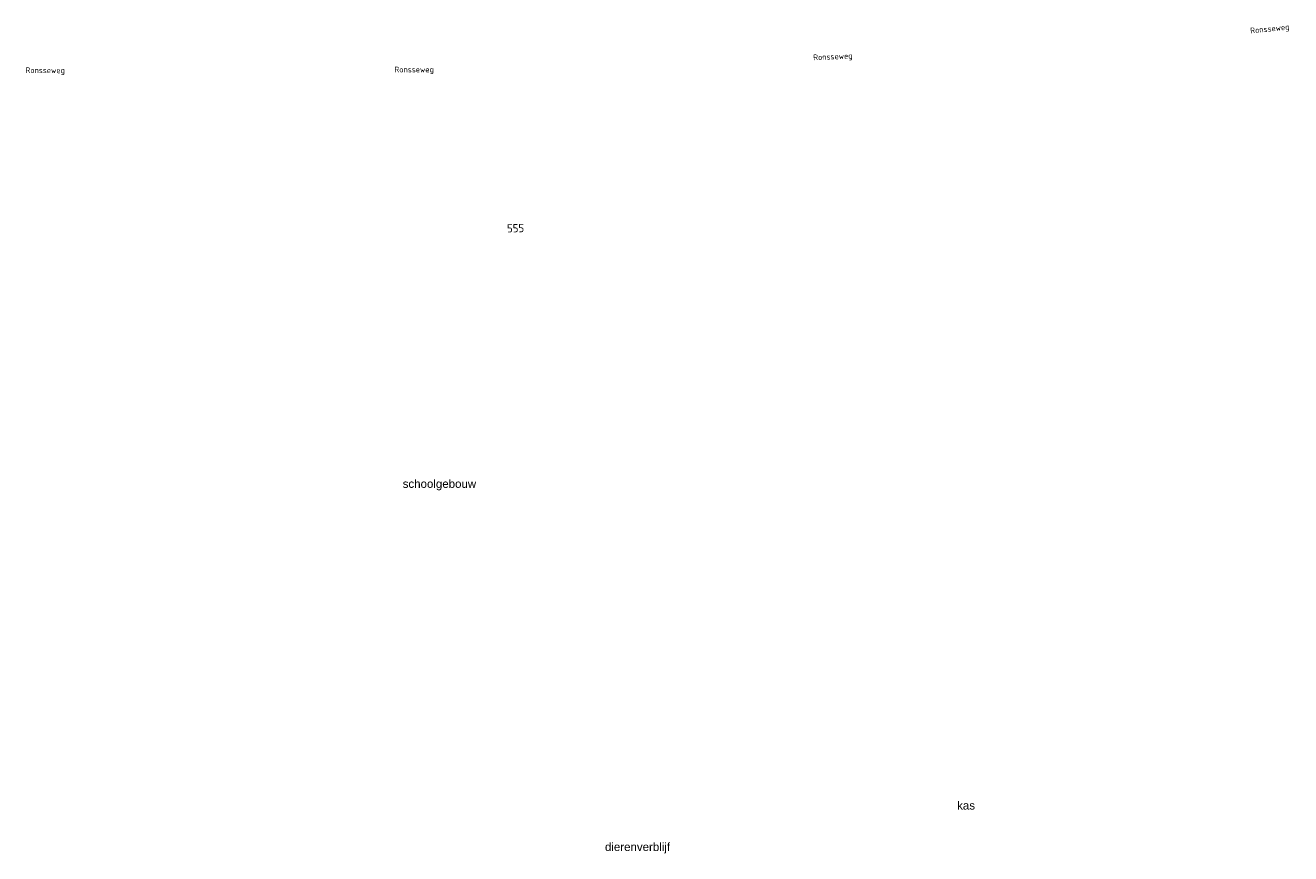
# Model space of a CAD drawing. Header units: millimetres. Extents: x 1137596 to 6076935, y -417599 to 265181.
# Tile 47 of 47: x 5923088 to 6076935, y 164490 to 265181. Entities that reach past the tile are written whole.
import ezdxf
from ezdxf.enums import TextEntityAlignment as Align

# ---------------------------------------------------------------- set-up
doc = ezdxf.new("R2010")
doc.units = ezdxf.units.MM
doc.header["$LTSCALE"] = 50
for name, color, linetype, lineweight in [('B-RO-OG-BEBOUWING-T18', 10, 'CONTINUOUS', 18), ('B-RO-OG-BEBOUWING_HUISNUMMER-T18', 10, 'CONTINUOUS', 18), ('B-RO-OG-BEBOUWING_STRAATNAAM-T18', 10, 'CONTINUOUS', 18), ('B-RO-OG-TOPOGRAFIE-T18', 10, 'CONTINUOUS', 18)]:
    doc.layers.add(name, color=color, linetype=linetype, lineweight=lineweight)
doc.layers.add('Txt50', color=4, linetype='CONTINUOUS')
doc.styles.add('BOS3', font='arial.ttf')
doc.styles.add('NLCS-ISO-M200-T18', font='NLCS-ISO.ttf', dxfattribs={"height": 0.36})

msp = doc.modelspace()

# ---------------------------------------------------------------- texts
at = {"layer": 'B-RO-OG-BEBOUWING-T18', "style": 'NLCS-ISO-M200-T18'}
msp.add_text('555', height=1000, rotation=0.82986034, dxfattribs=at).set_placement((5982692.8423, 240517.9449), align=Align.MIDDLE)
at = {"layer": 'B-RO-OG-BEBOUWING_HUISNUMMER-T18', "style": 'NLCS-ISO-M200-T18'}
msp.add_text('555', height=1000, rotation=0.82986034, dxfattribs=at).set_placement((5982692.8423, 240517.9449), align=Align.MIDDLE)
at = {"layer": 'B-RO-OG-BEBOUWING_STRAATNAAM-T18', "style": 'NLCS-ISO-M200-T18'}
for rotation, p in [(2.605811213, (6021275.3533, 261282.1962)), (359.866136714, (5925503.7956, 259612.1578))]:
    msp.add_text('Ronsseweg', height=700, rotation=rotation, dxfattribs=at).set_placement(p, align=Align.MIDDLE)
at = {"layer": 'B-RO-OG-TOPOGRAFIE-T18', "style": 'NLCS-ISO-M200-T18'}
for rotation, p in [(5.854497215, (6074407.3705, 264669.3355)), (0.234645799, (5970361.3834, 259704.2844))]:
    msp.add_text('Ronsseweg', height=700, rotation=rotation, dxfattribs=at).set_placement(p, align=Align.MIDDLE)
at = {"layer": 'Txt50', "style": 'BOS3'}
for s, p in [('schoolgebouw', (5968972.0971, 208956.8642)), ('kas', (6036379.4397, 169853.0193)), ('dierenverblijf', (5993562.9123, 164819.8137))]:
    msp.add_text(s, height=1000, dxfattribs=at).set_placement(p)

doc.saveas('drawing.dxf')
